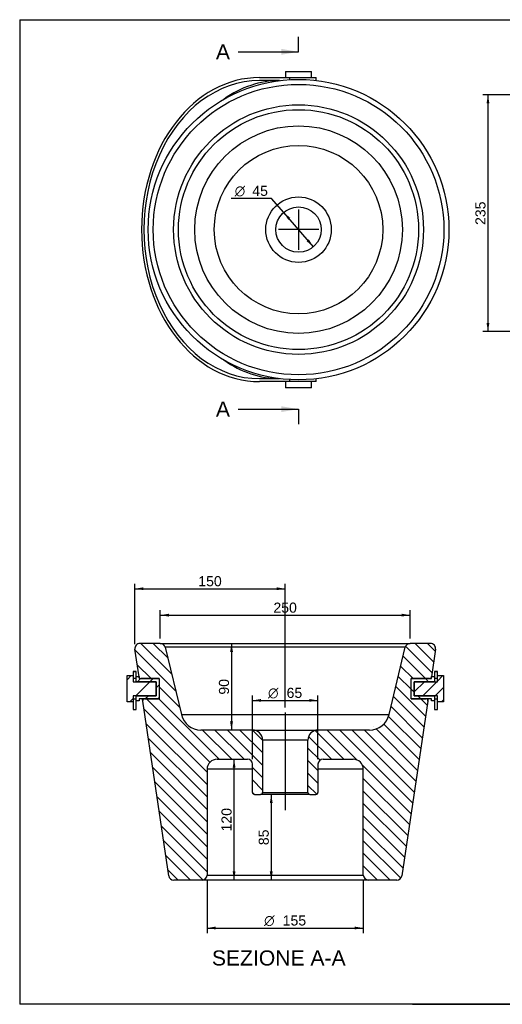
# Model space of a CAD drawing. Header units: millimetres. Extents: x 11 to 291, y 7 to 203.
# Tile 1 of 2: x 11 to 107, y 7 to 203. Entities that reach past the tile are written whole.
import ezdxf
from ezdxf.enums import TextEntityAlignment as Align
from ezdxf.lldxf.tags import DXFTag

# ---------------------------------------------------------------- set-up
doc = ezdxf.new("R2010")
doc.units = ezdxf.units.MM
for name, color, linetype in [('1', 7, 'Continuous'), ('BOCCOLA_PORTAASC', 7, 'Continuous'), ('Default', 7, 'Continuous'), ('LAVABO_BUCKET_30', 7, 'Continuous'), ('PERNO_FILETTATO', 7, 'Continuous'), ('PORTASCIUGAMANO_', 7, 'Continuous'), ('Predefinito', 7, 'Continuous')]:
    doc.layers.add(name, color=color, linetype=linetype)
doc.styles.add('SEACAD_Arial', font='arial.ttf')
doc.styles.add('SEACAD_Solid_Edge_ANSI1_Symbols', font='semeca1.ttf')
tags = doc.linetypes.add('CENTER2', pattern=[28.575, 19.05, -3.175, 3.175, -3.175]).pattern_tags.tags
tags[10:11] = [DXFTag(74, 4), DXFTag(75, 0), DXFTag(340, '0'), DXFTag(46, 0.0), DXFTag(50, 0.0), DXFTag(44, 0.0), DXFTag(45, 0.0)]
tags[8:9] = [DXFTag(74, 4), DXFTag(75, 0), DXFTag(340, '0'), DXFTag(46, 0.0), DXFTag(50, 0.0), DXFTag(44, 0.0), DXFTag(45, 0.0)]
tags[6:7] = [DXFTag(74, 4), DXFTag(75, 0), DXFTag(340, '0'), DXFTag(46, 0.0), DXFTag(50, 0.0), DXFTag(44, 0.0), DXFTag(45, 0.0)]
tags[4:5] = [DXFTag(74, 4), DXFTag(75, 0), DXFTag(340, '0'), DXFTag(46, 0.0), DXFTag(50, 0.0), DXFTag(44, 0.0), DXFTag(45, 0.0)]
doc.dimstyles.new('ISO_PALLINATURA', dxfattribs={"dimtxt": 2, "dimasz": 1.7, "dimexe": 1, "dimexo": 1, "dimgap": 1, "dimtad": 0, "dimtih": 1, "dimtoh": 1, "dimlfac": 5, "dimtxsty": 'SEACAD_Arial', "dimblk1": '_SE_FILLED', "dimblk2": '_SE_FILLED', "dimsah": 1, "dimcen": 1, "dimadec": 0, "dimazin": 0, "dimtfac": 1, "dimtofl": 0, "dimtmove": 0, "dimatfit": 3, "dimfxl": 1, "dimtolj": 1, "dimarcsym": 0})

# ---------------------------------------------------------------- blocks, each defined once
blk = doc.blocks.new('SEANNOT_GROUP')
at = {"layer": 'Default', "color": 7, "linetype": 'CENTER2'}
for p, q in [((66.19, 165.15), (66.19, 157.15)), ((70.19, 161.15), (62.19, 161.15))]:
    blk.add_line(p, q, dxfattribs=at)
blk = doc.blocks.new('SEANNOT_GROUP2')
at = {"layer": 'Default', "color": 7, "linetype": 'CENTER2'}
blk.add_line((63.55, 65.26), (63.55, 45.86), dxfattribs=at)
blk = doc.blocks.new('SE')
at = {"layer": 'LAVABO_BUCKET_30', "color": 7, "linetype": 'Continuous'}
for radius in [29.84, 28.84, 24.79, 23.82, 20.61, 16.72, 6.5, 4.5]:
    blk.add_circle((66.19, 161.15), radius, dxfattribs=at)
at = {"layer": 'PERNO_FILETTATO', "color": 7, "linetype": 'Continuous'}
for p, q in [((63.59, 192.55), (68.79, 192.55)), ((63.59, 192.55), (63.59, 191.35)), ((68.79, 191.35), (68.79, 192.55)), ((63.59, 130.95), (63.59, 129.75)), ((68.79, 129.75), (63.59, 129.75)), ((68.79, 129.75), (68.79, 130.95))]:
    blk.add_line(p, q, dxfattribs=at)
at = {"layer": 'PORTASCIUGAMANO_', "color": 7, "linetype": 'Continuous'}
for p, q in [((58.43, 191.35), (64.48, 191.35)), ((62.41, 190.75), (58.43, 190.75)), ((64.48, 191.35), (69.7, 191.35)), ((64.48, 190.94), (64.48, 191.35)), ((69.7, 190.78), (69.7, 191.35)), ((58.43, 131.55), (62.41, 131.55)), ((64.48, 130.95), (64.48, 131.36)), ((69.7, 130.95), (69.7, 131.52)), ((64.48, 130.95), (58.43, 130.95)), ((69.7, 130.95), (64.48, 130.95))]:
    blk.add_line(p, q, dxfattribs=at)
for centre, major_axis, start_param, end_param in [((58.43, 161.15), (0, 29.6), 0, 3.141593), ((58.43, 161.15), (0, -30.2), 3.141593, 6.283185), ((62.48, 161.15), (0, 29.6), 0.002948, 0.504211), ((62.48, 161.15), (0, 29.6), 2.637381, 3.138644)]:
    blk.add_ellipse(centre, major_axis=major_axis, ratio=0.774816, start_param=start_param, end_param=end_param, dxfattribs=at)
blk = doc.blocks.new('DMBLK1')
at = {"layer": 'Default', "linetype": 'Continuous'}
for points in [[(64.15, 163.09), (64.57, 163.46), (63.25, 164.56)], [(67.8, 158.85), (69.13, 157.74), (68.23, 159.22)]]:
    blk.add_hatch(color=7, dxfattribs=at).paths.add_polyline_path(points)
at = {"layer": 'Default', "color": 7, "linetype": 'Continuous'}
for p, q in [((60.84, 167.35), (52.83, 167.35)), ((63.25, 164.56), (60.84, 167.35)), ((69.13, 157.74), (63.25, 164.56))]:
    blk.add_line(p, q, dxfattribs=at)
for s, style, p in [('O', 'SEACAD_Solid_Edge_ANSI1_Symbols', (53.53, 169.85)), ('45', 'SEACAD_Arial', (57.01, 169.85))]:
    blk.add_text(s, height=2, dxfattribs=dict(at, style=style)).set_placement(p, align=Align.TOP_LEFT)
blk = doc.blocks.new('_SE_FILLED')
at = {"color": 0}
blk.add_line((0, 0), (-1, 0), dxfattribs=at)
blk.add_solid([(0, 0), (-1, -0.1665), (-1, 0.1665), (0, 0)], dxfattribs=at)
blk = doc.blocks.new('DMBLK2')
at = {"layer": 'Default', "linetype": 'Continuous'}
for points in [[(103.5, 186.22), (104.07, 186.22), (103.79, 187.92)], [(103.5, 142.62), (103.79, 140.92), (104.07, 142.62)]]:
    blk.add_hatch(color=7, dxfattribs=at).paths.add_polyline_path(points)
at = {"layer": 'Default', "color": 7, "linetype": 'Continuous'}
for p, q in [((108.96, 187.92), (102.79, 187.92)), ((103.79, 187.92), (103.79, 140.92)), ((137.8, 140.92), (102.79, 140.92))]:
    blk.add_line(p, q, dxfattribs=at)
at = {"layer": 'Default', "color": 7, "linetype": 'Continuous', "style": 'SEACAD_Arial'}
blk.add_text('235', height=2, rotation=90, dxfattribs=at).set_placement((101.29, 162.07), align=Align.TOP_LEFT)
blk = doc.blocks.new('SE4')
at = {"color": 7, "linetype": 'Continuous', "style": 'SEACAD_Arial'}
blk.add_text('A', height=3, dxfattribs=at).set_placement((49.79, 197.96), align=Align.TOP_LEFT)
blk = doc.blocks.new('SE5')
at = {"color": 7, "linetype": 'Continuous', "style": 'SEACAD_Arial'}
blk.add_text('A', height=3, dxfattribs=at).set_placement((49.79, 127), align=Align.TOP_LEFT)
blk = doc.blocks.new('SEANNOT_GROUP3')
at = {"linetype": 'Continuous'}
blk.add_hatch(color=7, dxfattribs=at).paths.add_polyline_path([(62.79, 195.89), (66.19, 196.46), (62.79, 197.03)])
at = {"color": 7, "linetype": 'Continuous'}
blk.add_lwpolyline([(54.19, 196.46), (66.19, 196.46)], dxfattribs=at)
blk = doc.blocks.new('SEANNOT_GROUP4')
at = {"linetype": 'Continuous'}
blk.add_hatch(color=7, dxfattribs=at).paths.add_polyline_path([(62.79, 124.93), (66.19, 125.5), (62.79, 126.06)])
at = {"color": 7, "linetype": 'Continuous'}
blk.add_lwpolyline([(54.19, 125.5), (66.19, 125.5)], dxfattribs=at)
blk = doc.blocks.new('SE3')
at = {"layer": 'Default', "color": 7, "linetype": 'CENTER2'}
for p, q in [((66.19, 196.46), (66.19, 199.46)), ((66.19, 125.5), (66.19, 122.5))]:
    blk.add_line(p, q, dxfattribs=at)
at = {"layer": 'Default', "color": 7, "linetype": 'CENTER2', "const_width": 0.00035}
blk.add_lwpolyline([(66.19, 196.46), (66.19, 125.5)], dxfattribs=at)
at = {"layer": 'Default'}
for name in ['SE4', 'SEANNOT_GROUP3', 'SE5', 'SEANNOT_GROUP4']:
    blk.add_blockref(name, (0, 0), dxfattribs=at)
blk = doc.blocks.new('SE6')
at = {"layer": 'BOCCOLA_PORTAASC', "linetype": 'Continuous'}
h = blk.add_hatch(dxfattribs=at)
h.set_pattern_fill('ANSI31', scale=0.55118, angle=9.362e-06, style=0)
h.paths.add_polyline_path([(38.55, 71.96), (34.55, 71.96), (34.55, 72.36), (33.95, 72.36), (33.95, 71.36), (37.95, 71.36), (37.95, 68.56), (33.95, 68.56), (33.95, 67.56), (34.55, 67.56), (34.55, 67.96), (38.55, 67.96)])
h = blk.add_hatch(dxfattribs=at)
h.set_pattern_fill('ANSI31', scale=1.10236, angle=90, style=0)
h.paths.add_polyline_path([(88.55, 67.96), (92.55, 67.96), (92.55, 67.56), (93.15, 67.56), (93.15, 68.56), (89.15, 68.56), (89.15, 71.36), (93.15, 71.36), (93.15, 72.36), (92.55, 72.36), (92.55, 71.96), (88.55, 71.96)])
at = {"layer": 'LAVABO_BUCKET_30', "linetype": 'Continuous'}
h = blk.add_hatch(dxfattribs=at)
h.set_pattern_fill('ANSI31', scale=0.55118, angle=90, style=0)
edge = h.paths.add_edge_path()
edge.add_arc((57.05, 59.76), 2, 0, 90)
edge.add_line((57.05, 61.76), (46.83, 61.76))
edge.add_arc((46.83, 65.76), 4, 193.5, 270, ccw=False)
edge.add_line((42.94, 64.82), (39.73, 78.19))
edge.add_arc((38.76, 77.96), 1, 13.5, 90)
edge.add_line((38.76, 78.96), (34.71, 78.96))
edge.add_arc((34.71, 77.96), 1, 90, 188.4711)
edge.add_line((33.72, 77.81), (34.54, 72.3))
edge.add_arc((34.94, 72.36), 0.4, 188.4711, 270)
edge.add_line((34.94, 71.96), (38.55, 71.96))
edge.add_line((38.55, 71.96), (38.55, 67.96))
edge.add_line((38.55, 67.96), (35.65, 67.96))
edge.add_arc((35.65, 67.56), 0.4, 90, 188.4711)
edge.add_line((35.26, 67.5), (40.42, 32.81))
edge.add_arc((41.41, 32.96), 1, 188.4711, 270)
edge.add_line((41.41, 31.96), (47.05, 31.96))
edge.add_arc((47.05, 32.96), 1, 270, 360)
edge.add_line((48.05, 32.96), (48.05, 53.96))
edge.add_arc((50.05, 53.96), 2, 90, 180, ccw=False)
edge.add_line((50.05, 55.96), (56.05, 55.96))
edge.add_arc((56.05, 54.96), 1, 0, 90, ccw=False)
edge.add_line((57.05, 54.96), (57.05, 49.36))
edge.add_arc((57.45, 49.36), 0.4, 180, 270)
edge.add_line((57.45, 48.96), (58.65, 48.96))
edge.add_arc((58.65, 49.36), 0.4, 270, 360)
edge.add_line((59.05, 49.36), (59.05, 59.76))
h = blk.add_hatch(dxfattribs=at)
h.set_pattern_fill('ANSI31', scale=0.55118, angle=90, style=0)
edge = h.paths.add_edge_path()
edge.add_arc((71.05, 54.96), 1, 90, 180, ccw=False)
edge.add_line((71.05, 55.96), (77.05, 55.96))
edge.add_arc((77.05, 53.96), 2, 0, 90, ccw=False)
edge.add_line((79.05, 53.96), (79.05, 32.96))
edge.add_arc((80.05, 32.96), 1, 180, 270)
edge.add_line((80.05, 31.96), (85.69, 31.96))
edge.add_arc((85.69, 32.96), 1, 270, 351.5289)
edge.add_line((86.68, 32.81), (91.84, 67.5))
edge.add_arc((91.45, 67.56), 0.4, 351.5289, 450)
edge.add_line((91.45, 67.96), (88.55, 67.96))
edge.add_line((88.55, 67.96), (88.55, 71.96))
edge.add_line((88.55, 71.96), (92.16, 71.96))
edge.add_arc((92.16, 72.36), 0.4, 270, 351.5289)
edge.add_line((92.56, 72.3), (93.38, 77.81))
edge.add_arc((92.39, 77.96), 1, 351.5289, 450)
edge.add_line((92.39, 78.96), (88.34, 78.96))
edge.add_arc((88.34, 77.96), 1, 90, 166.5)
edge.add_line((87.37, 78.19), (84.16, 64.82))
edge.add_arc((80.27, 65.76), 4, 270, 346.5, ccw=False)
edge.add_line((80.27, 61.76), (70.05, 61.76))
edge.add_arc((70.05, 59.76), 2, 90, 180)
edge.add_line((68.05, 59.76), (68.05, 49.36))
edge.add_arc((68.45, 49.36), 0.4, 180, 270)
edge.add_line((68.45, 48.96), (69.65, 48.96))
edge.add_arc((69.65, 49.36), 0.4, 270, 360)
edge.add_line((70.05, 49.36), (70.05, 54.96))
at = {"layer": 'PERNO_FILETTATO', "linetype": 'Continuous'}
h = blk.add_hatch(dxfattribs=at)
h.set_pattern_fill('ANSI31', scale=1.1024, angle=9.362e-06, style=0)
h.paths.add_polyline_path([(37.95, 71.36), (33.35, 71.36), (33.35, 72.56), (32.15, 72.56), (32.15, 67.36), (33.35, 67.36), (33.35, 68.56), (37.95, 68.56)])
h = blk.add_hatch(dxfattribs=at)
h.set_pattern_fill('ANSI31', scale=0.55118, angle=9.362e-06, style=0)
h.paths.add_polyline_path([(89.15, 68.56), (93.75, 68.56), (93.75, 67.36), (94.95, 67.36), (94.95, 72.56), (93.75, 72.56), (93.75, 71.36), (89.15, 71.36)])
at = {"layer": 'PORTASCIUGAMANO_', "linetype": 'Continuous'}
h = blk.add_hatch(dxfattribs=at)
h.set_pattern_fill('ANSI31', scale=1.1024, angle=90, style=0)
h.paths.add_polyline_path([(33.95, 71.96), (33.95, 73.4), (33.35, 73.4), (33.35, 71.96)])
h = blk.add_hatch(dxfattribs=at)
h.set_pattern_fill('ANSI31', scale=1.10236, angle=90, style=0)
h.paths.add_polyline_path([(93.75, 71.96), (93.75, 73.4), (93.15, 73.4), (93.15, 71.96)])
h = blk.add_hatch(dxfattribs=at)
h.set_pattern_fill('ANSI31', scale=1.1024, angle=90, style=0)
h.paths.add_polyline_path([(33.35, 65.83), (33.95, 65.83), (33.95, 67.96), (33.35, 67.96)])
h = blk.add_hatch(dxfattribs=at)
h.set_pattern_fill('ANSI31', scale=1.10236, angle=90, style=0)
h.paths.add_polyline_path([(93.15, 65.83), (93.75, 65.83), (93.75, 67.96), (93.15, 67.96)])
at = {"layer": 'BOCCOLA_PORTAASC', "color": 7, "linetype": 'Continuous'}
for p, q in [((33.95, 72.36), (34.55, 72.36)), ((33.95, 71.36), (33.95, 72.36)), ((37.95, 71.36), (33.95, 71.36)), ((34.55, 72.36), (34.55, 71.96)), ((34.55, 71.96), (38.55, 71.96)), ((37.95, 68.56), (37.95, 71.36)), ((38.55, 71.96), (38.55, 67.96)), ((88.55, 67.96), (88.55, 71.96)), ((88.55, 71.96), (92.55, 71.96)), ((89.15, 71.36), (89.15, 68.56)), ((93.15, 71.36), (89.15, 71.36)), ((92.55, 71.96), (92.55, 72.36)), ((92.55, 72.36), (93.15, 72.36)), ((93.15, 72.36), (93.15, 71.36)), ((33.95, 67.56), (33.95, 68.56)), ((33.95, 68.56), (37.95, 68.56)), ((89.15, 68.56), (93.15, 68.56)), ((93.15, 68.56), (93.15, 67.56)), ((34.55, 67.56), (33.95, 67.56)), ((38.55, 67.96), (34.55, 67.96)), ((34.55, 67.96), (34.55, 67.56)), ((92.55, 67.96), (88.55, 67.96)), ((92.55, 67.56), (92.55, 67.96)), ((93.15, 67.56), (92.55, 67.56))]:
    blk.add_line(p, q, dxfattribs=at)
at = {"layer": 'LAVABO_BUCKET_30', "color": 7, "linetype": 'Continuous'}
for p, q in [((38.76, 78.96), (34.71, 78.96)), ((38.76, 78.96), (88.34, 78.96)), ((92.39, 78.96), (88.34, 78.96)), ((34.54, 72.3), (33.72, 77.81)), ((87.37, 78.19), (39.73, 78.19)), ((39.73, 78.19), (42.94, 64.82)), ((84.16, 64.82), (87.37, 78.19)), ((93.38, 77.81), (92.56, 72.3)), ((38.55, 71.96), (34.94, 71.96)), ((38.55, 71.96), (38.55, 67.96)), ((88.55, 67.96), (88.55, 71.96)), ((92.16, 71.96), (88.55, 71.96)), ((40.42, 32.81), (35.26, 67.5)), ((35.65, 67.96), (38.55, 67.96)), ((91.84, 67.5), (86.68, 32.81)), ((88.55, 67.96), (91.45, 67.96)), ((42.94, 64.82), (84.16, 64.82)), ((57.05, 61.76), (46.83, 61.76)), ((57.05, 61.76), (70.05, 61.76)), ((80.27, 61.76), (70.05, 61.76)), ((68.05, 59.76), (59.05, 59.76)), ((59.05, 59.76), (59.05, 49.36)), ((68.05, 49.36), (68.05, 59.76)), ((50.05, 55.96), (56.05, 55.96)), ((57.05, 49.36), (57.05, 54.96)), ((70.05, 54.96), (70.05, 49.36)), ((71.05, 55.96), (77.05, 55.96)), ((57.05, 53.96), (48.05, 53.96)), ((48.05, 53.96), (48.05, 32.96)), ((79.05, 53.96), (70.05, 53.96)), ((79.05, 32.96), (79.05, 53.96)), ((57.45, 48.96), (58.65, 48.96)), ((68.45, 48.96), (58.65, 48.96)), ((59.05, 49.36), (68.05, 49.36)), ((68.45, 48.96), (69.65, 48.96)), ((47.05, 31.96), (41.41, 31.96)), ((80.05, 31.96), (47.05, 31.96)), ((48.05, 32.96), (79.05, 32.96)), ((85.69, 31.96), (80.05, 31.96))]:
    blk.add_line(p, q, dxfattribs=at)
for centre, radius, start, end in [((34.71, 77.96), 1, 90, 188.4711), ((38.76, 77.96), 1, 13.5, 90), ((88.34, 77.96), 1, 90, 166.5), ((92.39, 77.96), 1, 351.5289, 90), ((34.94, 72.36), 0.4, 188.4711, 270), ((6.52, 65.67), 28.8, 12.6172, 13.2499), ((92.16, 72.36), 0.4, 270, 351.5289), ((120.55, 65.68), 28.77, 166.7573, 167.3744), ((6.52, 65.67), 28.8, 3.6376, 4.5389), ((35.65, 67.56), 0.4, 90, 188.4711), ((91.45, 67.56), 0.4, 351.5289, 90), ((120.55, 65.68), 28.77, 175.4539, 176.3673), ((46.83, 65.76), 4, 193.5, 270), ((80.27, 65.76), 4, 270, 346.5), ((57.05, 59.76), 2, 0, 90), ((70.05, 59.76), 2, 90, 180), ((50.05, 53.96), 2, 90, 180), ((56.05, 54.96), 1, 0, 90), ((71.05, 54.96), 1, 90, 180), ((77.05, 53.96), 2, 0, 90), ((57.45, 49.36), 0.4, 180, 270), ((58.65, 49.36), 0.4, 270, 0), ((68.45, 49.36), 0.4, 180, 270), ((69.65, 49.36), 0.4, 270, 0), ((41.41, 32.96), 1, 188.4711, 270), ((47.05, 32.96), 1, 270, 0), ((80.05, 32.96), 1, 180, 270), ((85.69, 32.96), 1, 270, 351.5289)]:
    blk.add_arc(centre, radius, start, end, dxfattribs=at)
at = {"layer": 'PERNO_FILETTATO', "color": 7, "linetype": 'Continuous'}
for p, q in [((32.15, 67.36), (32.15, 72.56)), ((32.15, 72.56), (33.35, 72.56)), ((33.35, 72.56), (33.35, 71.36)), ((93.75, 71.36), (93.75, 72.56)), ((93.75, 72.56), (94.95, 72.56)), ((94.95, 72.56), (94.95, 67.36)), ((33.35, 71.36), (37.95, 71.36)), ((37.95, 71.36), (37.95, 68.56)), ((89.15, 68.56), (89.15, 71.36)), ((89.15, 71.36), (93.75, 71.36)), ((37.95, 68.56), (33.35, 68.56)), ((33.35, 68.56), (33.35, 67.36)), ((93.75, 68.56), (89.15, 68.56)), ((93.75, 67.36), (93.75, 68.56)), ((33.35, 67.36), (32.15, 67.36)), ((94.95, 67.36), (93.75, 67.36))]:
    blk.add_line(p, q, dxfattribs=at)
at = {"layer": 'PORTASCIUGAMANO_', "color": 7, "linetype": 'Continuous'}
for p, q in [((33.35, 73.41), (33.35, 73.4)), ((33.95, 73.41), (33.35, 73.41)), ((33.35, 73.4), (33.35, 71.96)), ((33.35, 73.4), (33.95, 73.4)), ((33.95, 73.4), (33.95, 73.41)), ((33.95, 71.96), (33.95, 73.4)), ((93.15, 73.41), (93.15, 73.4)), ((93.75, 73.41), (93.15, 73.41)), ((93.15, 73.4), (93.75, 73.4)), ((93.15, 73.4), (93.15, 71.96)), ((93.75, 73.4), (93.75, 73.41)), ((93.75, 71.96), (93.75, 73.4)), ((33.95, 71.96), (33.35, 71.96)), ((93.75, 71.96), (93.15, 71.96)), ((33.35, 67.96), (33.35, 65.83)), ((33.35, 67.96), (33.95, 67.96)), ((33.95, 65.83), (33.95, 67.96)), ((93.15, 67.96), (93.15, 65.83)), ((93.15, 67.96), (93.75, 67.96)), ((93.75, 65.83), (93.75, 67.96)), ((33.35, 65.83), (33.95, 65.83)), ((93.15, 65.83), (93.75, 65.83))]:
    blk.add_line(p, q, dxfattribs=at)
blk = doc.blocks.new('DMBLK10')
at = {"layer": 'Default', "linetype": 'Continuous'}
for points in [[(53.68, 54.26), (53.4, 55.96), (53.12, 54.26)], [(53.68, 33.66), (53.12, 33.66), (53.4, 31.96)]]:
    blk.add_hatch(color=7, dxfattribs=at).paths.add_polyline_path(points)
at = {"layer": 'Default', "color": 7, "linetype": 'Continuous'}
blk.add_line((53.4, 31.96), (53.4, 55.96), dxfattribs=at)
at = {"layer": 'Default', "color": 7, "linetype": 'Continuous', "style": 'SEACAD_Arial'}
blk.add_text('120', height=2, rotation=90, dxfattribs=at).set_placement((50.9, 41.61), align=Align.TOP_LEFT)
blk = doc.blocks.new('DMBLK11')
at = {"layer": 'Default', "linetype": 'Continuous'}
for points in [[(61.06, 47.26), (60.78, 48.96), (60.49, 47.26)], [(61.06, 33.66), (60.49, 33.66), (60.78, 31.96)]]:
    blk.add_hatch(color=7, dxfattribs=at).paths.add_polyline_path(points)
at = {"layer": 'Default', "color": 7, "linetype": 'Continuous'}
blk.add_line((60.78, 48.96), (60.78, 31.96), dxfattribs=at)
at = {"layer": 'Default', "color": 7, "linetype": 'Continuous', "style": 'SEACAD_Arial'}
blk.add_text('85', height=2, rotation=90, dxfattribs=at).set_placement((58.28, 38.89), align=Align.TOP_LEFT)
blk = doc.blocks.new('DMBLK12')
at = {"layer": 'Default', "linetype": 'Continuous'}
for points in [[(58.75, 67.92), (57.05, 67.64), (58.75, 67.36)], [(68.35, 67.92), (68.35, 67.36), (70.05, 67.64)]]:
    blk.add_hatch(color=7, dxfattribs=at).paths.add_polyline_path(points)
at = {"layer": 'Default', "color": 7, "linetype": 'Continuous'}
for p, q in [((57.05, 55.96), (57.05, 68.64)), ((70.05, 55.96), (70.05, 68.64)), ((57.05, 67.64), (70.05, 67.64))]:
    blk.add_line(p, q, dxfattribs=at)
for s, style, p in [('O', 'SEACAD_Solid_Edge_ANSI1_Symbols', (60.14, 70.14)), ('65', 'SEACAD_Arial', (63.82, 70.14))]:
    blk.add_text(s, height=2, dxfattribs=dict(at, style=style)).set_placement(p, align=Align.TOP_LEFT)
blk = doc.blocks.new('DMBLK13')
at = {"layer": 'Default', "linetype": 'Continuous'}
for points in [[(53.18, 77.26), (52.89, 78.96), (52.61, 77.26)], [(53.18, 63.46), (52.61, 63.46), (52.89, 61.76)]]:
    blk.add_hatch(color=7, dxfattribs=at).paths.add_polyline_path(points)
at = {"layer": 'Default', "color": 7, "linetype": 'Continuous'}
blk.add_line((52.89, 78.96), (52.89, 61.76), dxfattribs=at)
at = {"layer": 'Default', "color": 7, "linetype": 'Continuous', "style": 'SEACAD_Arial'}
blk.add_text('90', height=2, rotation=90, dxfattribs=at).set_placement((50.39, 68.79), align=Align.TOP_LEFT)
blk = doc.blocks.new('DMBLK14')
at = {"layer": 'Default', "linetype": 'Continuous'}
for points in [[(49.75, 22.15), (49.75, 22.71), (48.05, 22.43)], [(77.35, 22.15), (79.05, 22.43), (77.35, 22.71)]]:
    blk.add_hatch(color=7, dxfattribs=at).paths.add_polyline_path(points)
at = {"layer": 'Default', "color": 7, "linetype": 'Continuous'}
for p, q in [((48.05, 31.96), (48.05, 21.43)), ((79.05, 31.96), (79.05, 21.43)), ((48.05, 22.43), (79.05, 22.43))]:
    blk.add_line(p, q, dxfattribs=at)
for s, style, p in [('O', 'SEACAD_Solid_Edge_ANSI1_Symbols', (59.36, 24.93)), ('155', 'SEACAD_Arial', (63.04, 24.93))]:
    blk.add_text(s, height=2, dxfattribs=dict(at, style=style)).set_placement(p, align=Align.TOP_LEFT)
blk = doc.blocks.new('DMBLK16')
at = {"layer": 'Default', "linetype": 'Continuous'}
for points in [[(35.42, 90.1), (33.72, 89.82), (35.42, 89.54)], [(61.85, 90.1), (61.85, 89.54), (63.55, 89.82)]]:
    blk.add_hatch(color=7, dxfattribs=at).paths.add_polyline_path(points)
at = {"layer": 'Default', "color": 7, "linetype": 'Continuous'}
for p, q in [((33.72, 78.81), (33.72, 90.82)), ((63.55, 66.26), (63.55, 90.82)), ((33.72, 89.82), (63.55, 89.82))]:
    blk.add_line(p, q, dxfattribs=at)
at = {"layer": 'Default', "color": 7, "linetype": 'Continuous', "style": 'SEACAD_Arial'}
blk.add_text('150', height=2, dxfattribs=at).set_placement((46.29, 92.32), align=Align.TOP_LEFT)
blk = doc.blocks.new('DMBLK17')
at = {"layer": 'Default', "linetype": 'Continuous'}
for points in [[(40.46, 84.86), (38.76, 84.57), (40.46, 84.29)], [(86.64, 84.86), (86.64, 84.29), (88.34, 84.57)]]:
    blk.add_hatch(color=7, dxfattribs=at).paths.add_polyline_path(points)
at = {"layer": 'Default', "color": 7, "linetype": 'Continuous'}
for p, q in [((38.76, 79.96), (38.76, 85.57)), ((38.76, 84.57), (88.34, 84.57)), ((88.34, 79.96), (88.34, 85.57))]:
    blk.add_line(p, q, dxfattribs=at)
at = {"layer": 'Default', "color": 7, "linetype": 'Continuous', "style": 'SEACAD_Arial'}
blk.add_text('250', height=2, dxfattribs=at).set_placement((61.2, 87.07), align=Align.TOP_LEFT)

msp = doc.modelspace()

# ---------------------------------------------------------------- linework, layer by layer
at = {"layer": '1', "color": 7, "linetype": 'Continuous'}
for p, q in [((10.8564, 202.845), (284.3566, 202.845)), ((10.8564, 202.845), (10.8564, 7.2813)), ((284.3566, 7.2813), (10.8564, 7.2813)), ((88.7928, 7.3094), (284.3566, 7.3094))]:
    msp.add_line(p, q, dxfattribs=at)
at = {"layer": 'Predefinito', "color": 7, "linetype": 'Continuous'}
msp.add_line((88.7928, 7.3094), (88.7928, 7.2813), dxfattribs=at)

# ---------------------------------------------------------------- block references
at = {"layer": 'Default'}
for name in ['SE3', 'SE', 'SEANNOT_GROUP', 'SE6', 'SEANNOT_GROUP2']:
    msp.add_blockref(name, (0, 0), dxfattribs=at)

# ---------------------------------------------------------------- texts
at = {"layer": 'Default', "color": 7, "linetype": 'Continuous', "style": 'SEACAD_Arial'}
msp.add_text('SEZIONE A-A', height=3, dxfattribs=at).set_placement((48.9956, 17.989), align=Align.TOP_LEFT)

# ---------------------------------------------------------------- dimensions: what is measured, and where the dimension line sits
at = {"layer": 'Default', "color": 7, "linetype": 'Continuous'}
for base, p1, p2, angle, text, override, picture, middle, dimtype in [((103.7882, 140.9215), (109.9636, 187.9215), (138.8037, 140.9215), 90, '\\A1;<>', {"dimtad": 1, "dimtih": 0, "dimtoh": 0, "dimtofl": 1}, 'DMBLK2', (103.7882, 164.4215), 160), ((38.7609, 84.5742), (38.7609, 78.9577), (88.3376, 78.9577), 0, '\\A1;<>', {"dimtad": 1, "dimtih": 0, "dimtoh": 0, "dimdec": 0, "dimtdec": 0, "dimtofl": 1}, 'DMBLK17', (63.5492, 84.5742), 161), ((52.8947, 61.7577), (38.7609, 78.9577), (57.0492, 61.7577), 90, '\\A1;<>', {"dimtad": 1, "dimtih": 0, "dimtoh": 0, "dimdec": 0, "dimtdec": 0, "dimtofl": 1}, 'DMBLK13', (52.8947, 70.3577), 160), ((57.0492, 67.6402), (57.0492, 49.3577), (70.0492, 49.3577), 0, '\\A1;%%C <>', {"dimtad": 1, "dimtih": 0, "dimtoh": 0, "dimtofl": 1}, 'DMBLK12', (63.5492, 67.6402), 161), ((53.4, 55.9577), (47.0492, 31.9577), (50.0492, 55.9577), 90, '\\A1;<>', {"dimtad": 1, "dimtih": 0, "dimtoh": 0, "dimtofl": 1}, 'DMBLK10', (53.4, 43.9577), 160), ((60.7759, 31.9577), (58.6492, 48.9577), (47.0492, 31.9577), 90, '\\A1;<>', {"dimtad": 1, "dimtih": 0, "dimtoh": 0, "dimtofl": 1}, 'DMBLK11', (60.7759, 40.4577), 160), ((48.0492, 22.4287), (48.0492, 32.9577), (79.0492, 32.9577), 0, '\\A1;%%C <>', {"dimtad": 1, "dimtih": 0, "dimtoh": 0, "dimtofl": 1}, 'DMBLK14', (63.5492, 22.4287), 161)]:
    dim = msp.add_linear_dim(base=base, p1=p1, p2=p2, angle=angle, text=text, dimstyle='ISO_PALLINATURA', override=override, dxfattribs=at)
    dim.commit()
    dim.dimension.update_dxf_attribs({"geometry": picture, "text_midpoint": middle, "dimtype": dimtype})
dim = msp.add_diameter_dim_2p(p1=(69.1296, 157.7444), p2=(63.2492, 164.5578), text='\\A1;<>', dimstyle='ISO_PALLINATURA', dxfattribs=at)
dim.commit()
dim.dimension.update_dxf_attribs({"geometry": 'DMBLK1', "text_midpoint": (52.8264, 167.3521), "dimtype": 163})
dim = msp.add_linear_dim(base=(63.5492, 89.8207), p1=(33.7201, 77.8104), p2=(63.5492, 65.2577), text='\\A1;<>', dimstyle='ISO_PALLINATURA', override={"dimtad": 1, "dimtih": 0, "dimtoh": 0, "dimdec": 0, "dimtdec": 0, "dimtofl": 1}, dxfattribs=at)
dim.commit()
dim.dimension.update_dxf_attribs({"geometry": 'DMBLK16', "text_midpoint": (48.6347, 89.8207), "dimtype": 160})

doc.saveas('drawing.dxf')
